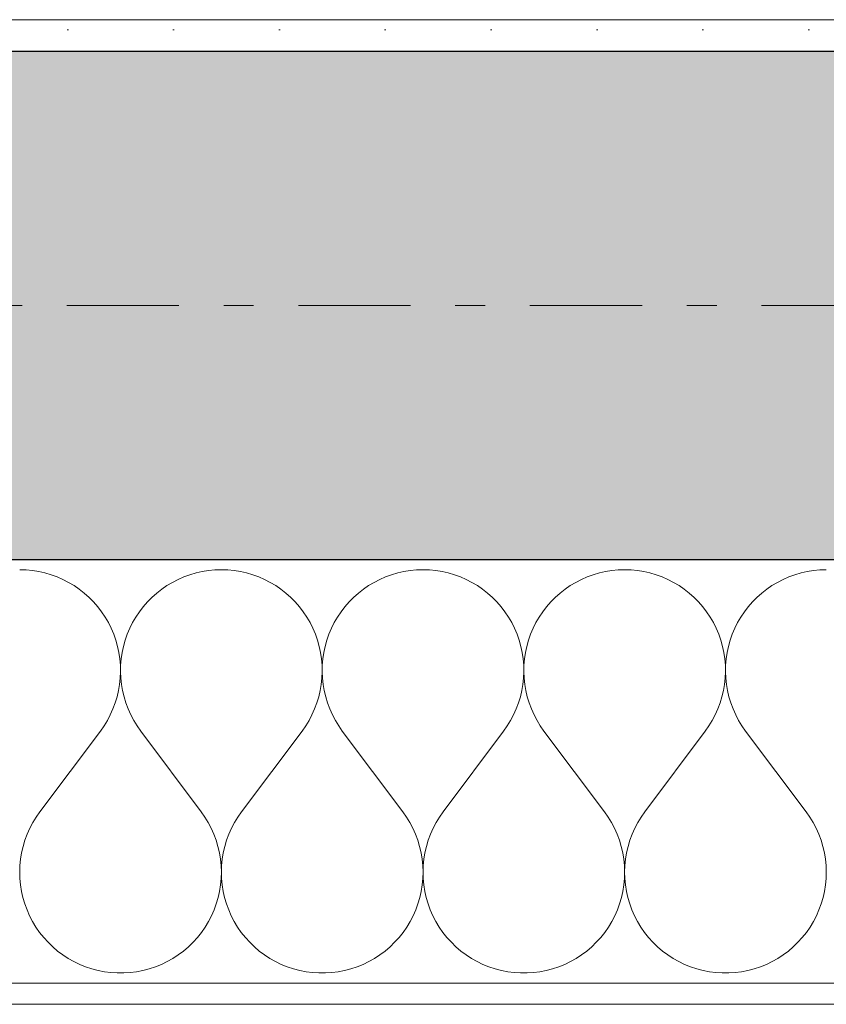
# Model space of a CAD drawing. Extents: x 100 to 2982, y 37 to 2050.
# Tile 12 of 130: x 979 to 1017, y 575 to 621. Entities that reach past the tile are written whole.
import ezdxf
from ezdxf.xclip import XClip

# ---------------------------------------------------------------- set-up
doc = ezdxf.new("R2010")
doc.units = 0
doc.header["$MEASUREMENT"] = 0
doc.header["$XCLIPFRAME"] = 0
doc.linetypes.add('Przerywana podwójnie', pattern=[54.680554, 26.458333, -10.583333, 7.055556, -10.583333])
for name, color, linetype in [('410-K Osie', 7, 'Continuous'), ('420-K Ściany', 7, 'Continuous'), ('820-G Rysunki Obrazki', 7, 'Continuous')]:
    doc.layers.add(name, color=color, linetype=linetype)
pattern_1 = [(0, (-18316.349, -206.5255), (0, 8.660254), [0, -5]), (0, (-18313.849, -202.195), (0, 8.660254), [0, -5])]

# ---------------------------------------------------------------- blocks, each defined once
blk = doc.blocks.new('*X6')
at = {"layer": '420-K Ściany', "color": 174, "linetype": 'Continuous', "lineweight": 5, "ltscale": 0.2}
for p, q in [((979.19, 595.023), (978.889, 595.033)), ((979.49, 594.995), (979.19, 595.023)), ((979.788, 594.947), (979.49, 594.995)), ((980.081, 594.881), (979.788, 594.947)), ((980.371, 594.796), (980.081, 594.881)), ((980.654, 594.694), (980.371, 594.796)), ((986.932, 594.796), (986.649, 594.694)), ((987.221, 594.881), (986.932, 594.796)), ((987.515, 594.947), (987.221, 594.881)), ((987.812, 594.995), (987.515, 594.947)), ((988.112, 595.023), (987.812, 594.995)), ((988.413, 595.033), (988.112, 595.023)), ((988.714, 595.023), (988.413, 595.033)), ((989.014, 594.995), (988.714, 595.023)), ((989.311, 594.947), (989.014, 594.995)), ((989.605, 594.881), (989.311, 594.947)), ((989.894, 594.796), (989.605, 594.881)), ((990.178, 594.694), (989.894, 594.796)), ((996.456, 594.796), (996.172, 594.694)), ((996.745, 594.881), (996.456, 594.796)), ((997.038, 594.947), (996.745, 594.881)), ((997.336, 594.995), (997.038, 594.947)), ((997.636, 595.023), (997.336, 594.995)), ((997.937, 595.033), (997.636, 595.023)), ((998.238, 595.023), (997.937, 595.033)), ((998.538, 594.995), (998.238, 595.023)), ((998.835, 594.947), (998.538, 594.995)), ((999.129, 594.881), (998.835, 594.947)), ((999.418, 594.796), (999.129, 594.881)), ((999.701, 594.694), (999.418, 594.796)), ((1005.979, 594.796), (1005.696, 594.694)), ((1006.268, 594.881), (1005.979, 594.796)), ((1006.562, 594.947), (1006.268, 594.881)), ((1006.86, 594.995), (1006.562, 594.947)), ((1007.16, 595.023), (1006.86, 594.995)), ((1007.461, 595.033), (1007.16, 595.023)), ((1007.762, 595.023), (1007.461, 595.033)), ((1008.062, 594.995), (1007.762, 595.023)), ((1008.359, 594.947), (1008.062, 594.995)), ((1008.653, 594.881), (1008.359, 594.947)), ((1008.942, 594.796), (1008.653, 594.881)), ((1009.225, 594.694), (1008.942, 594.796)), ((1015.503, 594.796), (1015.22, 594.694)), ((1015.792, 594.881), (1015.503, 594.796)), ((1016.086, 594.947), (1015.792, 594.881)), ((1016.384, 594.995), (1016.086, 594.947)), ((1016.683, 595.023), (1016.384, 594.995)), ((1016.984, 595.033), (1016.683, 595.023)), ((980.93, 594.573), (980.654, 594.694)), ((981.198, 594.436), (980.93, 594.573)), ((981.456, 594.281), (981.198, 594.436)), ((981.705, 594.111), (981.456, 594.281)), ((985.846, 594.281), (985.597, 594.111)), ((986.105, 594.436), (985.846, 594.281)), ((986.372, 594.573), (986.105, 594.436)), ((986.649, 594.694), (986.372, 594.573)), ((990.454, 594.573), (990.178, 594.694)), ((990.722, 594.436), (990.454, 594.573)), ((990.98, 594.281), (990.722, 594.436)), ((991.229, 594.111), (990.98, 594.281)), ((995.37, 594.281), (995.121, 594.111)), ((995.628, 594.436), (995.37, 594.281)), ((995.896, 594.573), (995.628, 594.436)), ((996.172, 594.694), (995.896, 594.573)), ((999.977, 594.573), (999.701, 594.694)), ((1000.245, 594.436), (999.977, 594.573)), ((1000.504, 594.281), (1000.245, 594.436)), ((1000.753, 594.111), (1000.504, 594.281)), ((1004.893, 594.281), (1004.645, 594.111)), ((1005.152, 594.436), (1004.893, 594.281)), ((1005.42, 594.573), (1005.152, 594.436)), ((1005.696, 594.694), (1005.42, 594.573)), ((1009.501, 594.573), (1009.225, 594.694)), ((1009.769, 594.436), (1009.501, 594.573)), ((1010.028, 594.281), (1009.769, 594.436)), ((1010.276, 594.111), (1010.028, 594.281)), ((1014.417, 594.281), (1014.169, 594.111)), ((1014.676, 594.436), (1014.417, 594.281)), ((1014.944, 594.573), (1014.676, 594.436)), ((1015.22, 594.694), (1014.944, 594.573)), ((981.942, 593.925), (981.705, 594.111)), ((982.167, 593.725), (981.942, 593.925)), ((985.36, 593.925), (985.135, 593.725)), ((985.597, 594.111), (985.36, 593.925)), ((991.466, 593.925), (991.229, 594.111)), ((991.691, 593.725), (991.466, 593.925)), ((994.884, 593.925), (994.659, 593.725)), ((995.121, 594.111), (994.884, 593.925)), ((1000.99, 593.925), (1000.753, 594.111)), ((1001.215, 593.725), (1000.99, 593.925)), ((1004.408, 593.925), (1004.183, 593.725)), ((1004.645, 594.111), (1004.408, 593.925)), ((1010.513, 593.925), (1010.276, 594.111)), ((1010.738, 593.725), (1010.513, 593.925)), ((1013.932, 593.925), (1013.707, 593.725)), ((1014.169, 594.111), (1013.932, 593.925)), ((982.379, 593.511), (982.167, 593.725)), ((982.577, 593.284), (982.379, 593.511)), ((984.923, 593.511), (984.726, 593.284)), ((985.135, 593.725), (984.923, 593.511)), ((991.903, 593.511), (991.691, 593.725)), ((992.101, 593.284), (991.903, 593.511)), ((994.447, 593.511), (994.249, 593.284)), ((994.659, 593.725), (994.447, 593.511)), ((1001.426, 593.511), (1001.215, 593.725)), ((1001.624, 593.284), (1001.426, 593.511)), ((1003.971, 593.511), (1003.773, 593.284)), ((1004.183, 593.725), (1003.971, 593.511)), ((1010.95, 593.511), (1010.738, 593.725)), ((1011.148, 593.284), (1010.95, 593.511)), ((1013.495, 593.511), (1013.297, 593.284)), ((1013.707, 593.725), (1013.495, 593.511)), ((982.76, 593.045), (982.577, 593.284)), ((982.927, 592.794), (982.76, 593.045)), ((984.542, 593.045), (984.375, 592.794)), ((984.726, 593.284), (984.542, 593.045)), ((992.284, 593.045), (992.101, 593.284)), ((992.451, 592.794), (992.284, 593.045)), ((994.066, 593.045), (993.899, 592.794)), ((994.249, 593.284), (994.066, 593.045)), ((1001.807, 593.045), (1001.624, 593.284)), ((1001.975, 592.794), (1001.807, 593.045)), ((1003.59, 593.045), (1003.422, 592.794)), ((1003.773, 593.284), (1003.59, 593.045)), ((1011.331, 593.045), (1011.148, 593.284)), ((1011.499, 592.794), (1011.331, 593.045)), ((1013.114, 593.045), (1012.946, 592.794)), ((1013.297, 593.284), (1013.114, 593.045)), ((983.079, 592.534), (982.927, 592.794)), ((983.214, 592.265), (983.079, 592.534)), ((984.223, 592.534), (984.089, 592.265)), ((984.375, 592.794), (984.223, 592.534)), ((992.603, 592.534), (992.451, 592.794)), ((992.737, 592.265), (992.603, 592.534)), ((993.747, 592.534), (993.612, 592.265)), ((993.899, 592.794), (993.747, 592.534)), ((1002.127, 592.534), (1001.975, 592.794)), ((1002.261, 592.265), (1002.127, 592.534)), ((1003.271, 592.534), (1003.136, 592.265)), ((1003.422, 592.794), (1003.271, 592.534)), ((1011.65, 592.534), (1011.499, 592.794)), ((1011.785, 592.265), (1011.65, 592.534)), ((1012.795, 592.534), (1012.66, 592.265)), ((1012.946, 592.794), (1012.795, 592.534)), ((983.331, 591.987), (983.214, 592.265)), ((983.431, 591.703), (983.331, 591.987)), ((983.971, 591.987), (983.872, 591.703)), ((984.089, 592.265), (983.971, 591.987)), ((992.855, 591.987), (992.737, 592.265)), ((992.954, 591.703), (992.855, 591.987)), ((993.495, 591.987), (993.395, 591.703)), ((993.612, 592.265), (993.495, 591.987)), ((1002.379, 591.987), (1002.261, 592.265)), ((1002.478, 591.703), (1002.379, 591.987)), ((1003.019, 591.987), (1002.919, 591.703)), ((1003.136, 592.265), (1003.019, 591.987)), ((1011.902, 591.987), (1011.785, 592.265)), ((1012.002, 591.703), (1011.902, 591.987)), ((1012.543, 591.987), (1012.443, 591.703)), ((1012.66, 592.265), (1012.543, 591.987)), ((983.512, 591.413), (983.431, 591.703)), ((983.872, 591.703), (983.79, 591.413)), ((993.036, 591.413), (992.954, 591.703)), ((993.395, 591.703), (993.314, 591.413)), ((1002.56, 591.413), (1002.478, 591.703)), ((1002.919, 591.703), (1002.838, 591.413)), ((1012.084, 591.413), (1012.002, 591.703)), ((1012.443, 591.703), (1012.362, 591.413)), ((983.575, 591.118), (983.512, 591.413)), ((983.619, 590.82), (983.575, 591.118)), ((983.727, 591.118), (983.683, 590.82)), ((983.79, 591.413), (983.727, 591.118)), ((993.099, 591.118), (993.036, 591.413)), ((993.143, 590.82), (993.099, 591.118)), ((993.251, 591.118), (993.207, 590.82)), ((993.314, 591.413), (993.251, 591.118)), ((1002.623, 591.118), (1002.56, 591.413)), ((1002.667, 590.82), (1002.623, 591.118)), ((1002.775, 591.118), (1002.731, 590.82)), ((1002.838, 591.413), (1002.775, 591.118)), ((1012.147, 591.118), (1012.084, 591.413)), ((1012.191, 590.82), (1012.147, 591.118)), ((1012.299, 591.118), (1012.254, 590.82)), ((1012.362, 591.413), (1012.299, 591.118)), ((983.645, 590.52), (983.619, 590.82)), ((983.683, 590.82), (983.658, 590.52)), ((993.168, 590.52), (993.143, 590.82)), ((993.207, 590.82), (993.181, 590.52)), ((1002.692, 590.52), (1002.667, 590.82)), ((1002.731, 590.82), (1002.705, 590.52)), ((1012.216, 590.52), (1012.191, 590.82)), ((1012.254, 590.82), (1012.229, 590.52)), ((983.638, 589.918), (983.651, 590.219)), ((983.651, 590.219), (983.645, 590.52)), ((983.658, 590.52), (983.651, 590.219)), ((983.651, 590.219), (983.664, 589.918)), ((993.162, 589.918), (993.175, 590.219)), ((993.175, 590.219), (993.168, 590.52)), ((993.181, 590.52), (993.175, 590.219)), ((993.175, 590.219), (993.188, 589.918)), ((1002.686, 589.918), (1002.698, 590.219)), ((1002.698, 590.219), (1002.692, 590.52)), ((1002.705, 590.52), (1002.699, 590.219)), ((1002.699, 590.219), (1002.712, 589.918)), ((1012.209, 589.918), (1012.222, 590.219)), ((1012.222, 590.219), (1012.216, 590.52)), ((1012.229, 590.52), (1012.223, 590.219)), ((1012.223, 590.219), (1012.236, 589.918)), ((983.606, 589.619), (983.638, 589.918)), ((983.664, 589.918), (983.696, 589.619)), ((993.13, 589.619), (993.162, 589.918)), ((993.188, 589.918), (993.22, 589.619)), ((1002.654, 589.619), (1002.686, 589.918)), ((1002.712, 589.918), (1002.744, 589.619)), ((1012.178, 589.619), (1012.209, 589.918)), ((1012.236, 589.918), (1012.267, 589.619)), ((983.486, 589.029), (983.556, 589.322)), ((983.556, 589.322), (983.606, 589.619)), ((983.696, 589.619), (983.747, 589.322)), ((983.747, 589.322), (983.816, 589.029)), ((993.01, 589.029), (993.079, 589.322)), ((993.079, 589.322), (993.13, 589.619)), ((993.22, 589.619), (993.27, 589.322)), ((993.27, 589.322), (993.34, 589.029)), ((1002.534, 589.029), (1002.603, 589.322)), ((1002.603, 589.322), (1002.654, 589.619)), ((1002.744, 589.619), (1002.794, 589.322)), ((1002.794, 589.322), (1002.864, 589.029)), ((1012.058, 589.029), (1012.127, 589.322)), ((1012.127, 589.322), (1012.178, 589.619)), ((1012.267, 589.619), (1012.318, 589.322)), ((1012.318, 589.322), (1012.387, 589.029)), ((983.293, 588.458), (983.399, 588.74)), ((983.399, 588.74), (983.486, 589.029)), ((983.816, 589.029), (983.904, 588.74)), ((983.904, 588.74), (984.01, 588.458)), ((992.817, 588.458), (992.922, 588.74)), ((992.922, 588.74), (993.01, 589.029)), ((993.34, 589.029), (993.428, 588.74)), ((993.428, 588.74), (993.533, 588.458)), ((1002.34, 588.458), (1002.446, 588.74)), ((1002.446, 588.74), (1002.534, 589.029)), ((1002.864, 589.029), (1002.951, 588.74)), ((1002.951, 588.74), (1003.057, 588.458)), ((1011.864, 588.458), (1011.97, 588.74)), ((1011.97, 588.74), (1012.058, 589.029)), ((1012.387, 589.029), (1012.475, 588.74)), ((1012.475, 588.74), (1012.581, 588.458)), ((983.169, 588.184), (983.293, 588.458)), ((984.01, 588.458), (984.133, 588.184)), ((992.693, 588.184), (992.817, 588.458)), ((993.533, 588.458), (993.657, 588.184)), ((1002.217, 588.184), (1002.34, 588.458)), ((1003.057, 588.458), (1003.181, 588.184)), ((1011.741, 588.184), (1011.864, 588.458)), ((1012.581, 588.458), (1012.704, 588.184)), ((982.872, 587.66), (983.029, 587.917)), ((983.029, 587.917), (983.169, 588.184)), ((984.133, 588.184), (984.273, 587.917)), ((984.273, 587.917), (984.431, 587.66)), ((992.396, 587.66), (992.553, 587.917)), ((992.553, 587.917), (992.693, 588.184)), ((993.657, 588.184), (993.797, 587.917)), ((993.797, 587.917), (993.954, 587.66)), ((1001.919, 587.66), (1002.076, 587.917)), ((1002.076, 587.917), (1002.217, 588.184)), ((1003.181, 588.184), (1003.321, 587.917)), ((1003.321, 587.917), (1003.478, 587.66)), ((1011.443, 587.66), (1011.6, 587.917)), ((1011.6, 587.917), (1011.741, 588.184)), ((1012.704, 588.184), (1012.845, 587.917)), ((1012.845, 587.917), (1013.002, 587.66)), ((979.842, 583.604), (982.699, 587.414)), ((982.699, 587.414), (982.872, 587.66)), ((984.431, 587.66), (984.604, 587.414)), ((987.461, 583.604), (984.604, 587.414)), ((989.365, 583.604), (992.223, 587.414)), ((992.223, 587.414), (992.396, 587.66)), ((993.954, 587.66), (994.127, 587.414)), ((996.984, 583.604), (994.127, 587.414)), ((998.889, 583.604), (1001.746, 587.414)), ((1001.746, 587.414), (1001.919, 587.66)), ((1003.478, 587.66), (1003.651, 587.414)), ((1006.508, 583.604), (1003.651, 587.414)), ((1008.413, 583.604), (1011.27, 587.414)), ((1011.27, 587.414), (1011.443, 587.66)), ((1013.002, 587.66), (1013.175, 587.414)), ((1016.032, 583.604), (1013.175, 587.414)), ((979.842, 583.604), (979.666, 583.354)), ((987.636, 583.354), (987.461, 583.604)), ((989.365, 583.604), (989.19, 583.354)), ((997.16, 583.354), (996.984, 583.604)), ((998.889, 583.604), (998.714, 583.354)), ((1006.684, 583.354), (1006.508, 583.604)), ((1008.413, 583.604), (1008.238, 583.354)), ((1016.208, 583.354), (1016.032, 583.604)), ((979.666, 583.354), (979.507, 583.093)), ((987.795, 583.093), (987.636, 583.354)), ((989.19, 583.354), (989.031, 583.093)), ((997.319, 583.093), (997.16, 583.354)), ((998.714, 583.354), (998.555, 583.093)), ((1006.843, 583.093), (1006.684, 583.354)), ((1008.238, 583.354), (1008.079, 583.093)), ((1016.367, 583.093), (1016.208, 583.354)), ((979.365, 582.822), (979.241, 582.543)), ((979.507, 583.093), (979.365, 582.822)), ((987.937, 582.822), (987.795, 583.093)), ((988.061, 582.543), (987.937, 582.822)), ((988.889, 582.822), (988.765, 582.543)), ((989.031, 583.093), (988.889, 582.822)), ((997.461, 582.822), (997.319, 583.093)), ((997.585, 582.543), (997.461, 582.822)), ((998.413, 582.822), (998.289, 582.543)), ((998.555, 583.093), (998.413, 582.822)), ((1006.985, 582.822), (1006.843, 583.093)), ((1007.109, 582.543), (1006.985, 582.822)), ((1007.937, 582.822), (1007.812, 582.543)), ((1008.079, 583.093), (1007.937, 582.822)), ((1016.508, 582.822), (1016.367, 583.093)), ((1016.633, 582.543), (1016.508, 582.822)), ((979.135, 582.257), (979.047, 581.964)), ((979.241, 582.543), (979.135, 582.257)), ((988.167, 582.257), (988.061, 582.543)), ((988.255, 581.964), (988.167, 582.257)), ((988.659, 582.257), (988.571, 581.964)), ((988.765, 582.543), (988.659, 582.257)), ((997.691, 582.257), (997.585, 582.543)), ((997.779, 581.964), (997.691, 582.257)), ((998.182, 582.257), (998.095, 581.964)), ((998.289, 582.543), (998.182, 582.257)), ((1007.215, 582.257), (1007.109, 582.543)), ((1007.303, 581.964), (1007.215, 582.257)), ((1007.706, 582.257), (1007.619, 581.964)), ((1007.812, 582.543), (1007.706, 582.257)), ((1016.739, 582.257), (1016.633, 582.543)), ((1016.826, 581.964), (1016.739, 582.257)), ((979.047, 581.964), (978.979, 581.666)), ((988.324, 581.666), (988.255, 581.964)), ((988.571, 581.964), (988.503, 581.666)), ((997.847, 581.666), (997.779, 581.964)), ((998.095, 581.964), (998.026, 581.666)), ((1007.371, 581.666), (1007.303, 581.964)), ((1007.619, 581.964), (1007.55, 581.666)), ((1016.895, 581.666), (1016.826, 581.964)), ((978.929, 581.364), (978.9, 581.06)), ((978.979, 581.666), (978.929, 581.364)), ((988.373, 581.364), (988.324, 581.666)), ((988.403, 581.06), (988.373, 581.364)), ((988.453, 581.364), (988.423, 581.06)), ((988.503, 581.666), (988.453, 581.364)), ((997.897, 581.364), (997.847, 581.666)), ((997.927, 581.06), (997.897, 581.364)), ((997.977, 581.364), (997.947, 581.06)), ((998.026, 581.666), (997.977, 581.364)), ((1007.42, 581.364), (1007.371, 581.666)), ((1007.45, 581.06), (1007.42, 581.364)), ((1007.501, 581.364), (1007.471, 581.06)), ((1007.55, 581.666), (1007.501, 581.364)), ((1016.944, 581.364), (1016.895, 581.666)), ((1016.974, 581.06), (1016.944, 581.364)), ((978.9, 581.06), (978.889, 580.755)), ((988.413, 580.755), (988.403, 581.06)), ((988.423, 581.06), (988.413, 580.755)), ((997.937, 580.755), (997.927, 581.06)), ((997.947, 581.06), (997.937, 580.755)), ((1007.461, 580.755), (1007.45, 581.06)), ((1007.471, 581.06), (1007.461, 580.755)), ((1016.984, 580.755), (1016.974, 581.06)), ((978.889, 580.755), (978.899, 580.449)), ((978.899, 580.449), (978.927, 580.145)), ((988.375, 580.145), (988.404, 580.449)), ((988.404, 580.449), (988.413, 580.755)), ((988.413, 580.755), (988.422, 580.449)), ((988.422, 580.449), (988.451, 580.145)), ((997.899, 580.145), (997.928, 580.449)), ((997.928, 580.449), (997.937, 580.755)), ((997.937, 580.755), (997.946, 580.449)), ((997.946, 580.449), (997.975, 580.145)), ((1007.423, 580.145), (1007.451, 580.449)), ((1007.451, 580.449), (1007.461, 580.755)), ((1007.461, 580.755), (1007.47, 580.449)), ((1007.47, 580.449), (1007.499, 580.145)), ((1016.946, 580.145), (1016.975, 580.449)), ((1016.975, 580.449), (1016.984, 580.755)), ((978.927, 580.145), (978.976, 579.844)), ((988.327, 579.844), (988.375, 580.145)), ((988.451, 580.145), (988.5, 579.844)), ((997.85, 579.844), (997.899, 580.145)), ((997.975, 580.145), (998.023, 579.844)), ((1007.374, 579.844), (1007.423, 580.145)), ((1007.499, 580.145), (1007.547, 579.844)), ((1016.898, 579.844), (1016.946, 580.145)), ((978.976, 579.844), (979.043, 579.546)), ((979.043, 579.546), (979.13, 579.252)), ((988.172, 579.252), (988.259, 579.546)), ((988.259, 579.546), (988.327, 579.844)), ((988.5, 579.844), (988.567, 579.546)), ((988.567, 579.546), (988.654, 579.252)), ((997.696, 579.252), (997.783, 579.546)), ((997.783, 579.546), (997.85, 579.844)), ((998.023, 579.844), (998.091, 579.546)), ((998.091, 579.546), (998.177, 579.252)), ((1007.22, 579.252), (1007.307, 579.546)), ((1007.307, 579.546), (1007.374, 579.844)), ((1007.547, 579.844), (1007.615, 579.546)), ((1007.615, 579.546), (1007.701, 579.252)), ((1016.744, 579.252), (1016.83, 579.546)), ((1016.83, 579.546), (1016.898, 579.844)), ((979.13, 579.252), (979.235, 578.966)), ((979.235, 578.966), (979.358, 578.686)), ((987.944, 578.686), (988.067, 578.966)), ((988.067, 578.966), (988.172, 579.252)), ((988.654, 579.252), (988.759, 578.966)), ((988.759, 578.966), (988.882, 578.686)), ((997.468, 578.686), (997.591, 578.966)), ((997.591, 578.966), (997.696, 579.252)), ((998.177, 579.252), (998.283, 578.966)), ((998.283, 578.966), (998.406, 578.686)), ((1006.992, 578.686), (1007.115, 578.966)), ((1007.115, 578.966), (1007.22, 579.252)), ((1007.701, 579.252), (1007.806, 578.966)), ((1007.806, 578.966), (1007.93, 578.686)), ((1016.515, 578.686), (1016.639, 578.966)), ((1016.639, 578.966), (1016.744, 579.252)), ((979.358, 578.686), (979.499, 578.415)), ((987.803, 578.415), (987.944, 578.686)), ((988.882, 578.686), (989.023, 578.415)), ((997.327, 578.415), (997.468, 578.686)), ((998.406, 578.686), (998.547, 578.415)), ((1006.851, 578.415), (1006.992, 578.686)), ((1007.93, 578.686), (1008.071, 578.415)), ((1016.374, 578.415), (1016.515, 578.686)), ((979.499, 578.415), (979.657, 578.153)), ((979.657, 578.153), (979.832, 577.903)), ((987.47, 577.903), (987.645, 578.153)), ((987.645, 578.153), (987.803, 578.415)), ((989.023, 578.415), (989.181, 578.153)), ((989.181, 578.153), (989.356, 577.903)), ((996.994, 577.903), (997.169, 578.153)), ((997.169, 578.153), (997.327, 578.415)), ((998.547, 578.415), (998.705, 578.153)), ((998.705, 578.153), (998.88, 577.903)), ((1006.518, 577.903), (1006.692, 578.153)), ((1006.692, 578.153), (1006.851, 578.415)), ((1008.071, 578.415), (1008.229, 578.153)), ((1008.229, 578.153), (1008.403, 577.903)), ((1016.042, 577.903), (1016.216, 578.153)), ((1016.216, 578.153), (1016.374, 578.415)), ((979.832, 577.903), (980.022, 577.664)), ((980.022, 577.664), (980.228, 577.437)), ((987.075, 577.437), (987.28, 577.664)), ((987.28, 577.664), (987.47, 577.903)), ((989.356, 577.903), (989.546, 577.664)), ((989.546, 577.664), (989.751, 577.437)), ((996.598, 577.437), (996.804, 577.664)), ((996.804, 577.664), (996.994, 577.903)), ((998.88, 577.903), (999.07, 577.664)), ((999.07, 577.664), (999.275, 577.437)), ((1006.122, 577.437), (1006.328, 577.664)), ((1006.328, 577.664), (1006.518, 577.903)), ((1008.403, 577.903), (1008.594, 577.664)), ((1008.594, 577.664), (1008.799, 577.437)), ((1015.646, 577.437), (1015.851, 577.664)), ((1015.851, 577.664), (1016.042, 577.903)), ((980.228, 577.437), (980.447, 577.224)), ((980.447, 577.224), (980.679, 577.026)), ((986.623, 577.026), (986.855, 577.224)), ((986.855, 577.224), (987.075, 577.437)), ((989.751, 577.437), (989.971, 577.224)), ((989.971, 577.224), (990.203, 577.026)), ((996.147, 577.026), (996.379, 577.224)), ((996.379, 577.224), (996.598, 577.437)), ((999.275, 577.437), (999.495, 577.224)), ((999.495, 577.224), (999.727, 577.026)), ((1005.67, 577.026), (1005.903, 577.224)), ((1005.903, 577.224), (1006.122, 577.437)), ((1008.799, 577.437), (1009.018, 577.224)), ((1009.018, 577.224), (1009.251, 577.026)), ((1015.194, 577.026), (1015.427, 577.224)), ((1015.427, 577.224), (1015.646, 577.437)), ((980.679, 577.026), (980.924, 576.843)), ((980.924, 576.843), (981.18, 576.676)), ((981.18, 576.676), (981.446, 576.526)), ((985.856, 576.526), (986.122, 576.676)), ((986.122, 576.676), (986.378, 576.843)), ((986.378, 576.843), (986.623, 577.026)), ((990.203, 577.026), (990.448, 576.843)), ((990.448, 576.843), (990.704, 576.676)), ((990.704, 576.676), (990.97, 576.526)), ((995.38, 576.526), (995.646, 576.676)), ((995.646, 576.676), (995.902, 576.843)), ((995.902, 576.843), (996.147, 577.026)), ((999.727, 577.026), (999.972, 576.843)), ((999.972, 576.843), (1000.228, 576.676)), ((1000.228, 576.676), (1000.494, 576.526)), ((1004.903, 576.526), (1005.17, 576.676)), ((1005.17, 576.676), (1005.426, 576.843)), ((1005.426, 576.843), (1005.67, 577.026)), ((1009.251, 577.026), (1009.496, 576.843)), ((1009.496, 576.843), (1009.752, 576.676)), ((1009.752, 576.676), (1010.018, 576.526)), ((1014.427, 576.526), (1014.693, 576.676)), ((1014.693, 576.676), (1014.949, 576.843)), ((1014.949, 576.843), (1015.194, 577.026)), ((981.446, 576.526), (981.722, 576.393)), ((981.722, 576.393), (982.005, 576.279)), ((982.005, 576.279), (982.295, 576.182)), ((982.295, 576.182), (982.59, 576.105)), ((984.712, 576.105), (985.007, 576.182)), ((985.007, 576.182), (985.297, 576.279)), ((985.297, 576.279), (985.581, 576.393)), ((985.581, 576.393), (985.856, 576.526)), ((990.97, 576.526), (991.245, 576.393)), ((991.245, 576.393), (991.529, 576.279)), ((991.529, 576.279), (991.819, 576.182)), ((991.819, 576.182), (992.114, 576.105)), ((994.236, 576.105), (994.531, 576.182)), ((994.531, 576.182), (994.821, 576.279)), ((994.821, 576.279), (995.104, 576.393)), ((995.104, 576.393), (995.38, 576.526)), ((1000.494, 576.526), (1000.769, 576.393)), ((1000.769, 576.393), (1001.052, 576.279)), ((1001.052, 576.279), (1001.342, 576.182)), ((1001.342, 576.182), (1001.638, 576.105)), ((1003.759, 576.105), (1004.055, 576.182)), ((1004.055, 576.182), (1004.345, 576.279)), ((1004.345, 576.279), (1004.628, 576.393)), ((1004.628, 576.393), (1004.903, 576.526)), ((1010.018, 576.526), (1010.293, 576.393)), ((1010.293, 576.393), (1010.576, 576.279)), ((1010.576, 576.279), (1010.866, 576.182)), ((1010.866, 576.182), (1011.162, 576.105)), ((1013.283, 576.105), (1013.579, 576.182)), ((1013.579, 576.182), (1013.869, 576.279)), ((1013.869, 576.279), (1014.152, 576.393)), ((1014.152, 576.393), (1014.427, 576.526)), ((982.59, 576.105), (982.89, 576.046)), ((982.89, 576.046), (983.193, 576.007)), ((983.193, 576.007), (983.498, 575.988)), ((983.498, 575.988), (983.804, 575.988)), ((983.804, 575.988), (984.109, 576.007)), ((984.109, 576.007), (984.412, 576.046)), ((984.412, 576.046), (984.712, 576.105)), ((992.114, 576.105), (992.414, 576.046)), ((992.414, 576.046), (992.717, 576.007)), ((992.717, 576.007), (993.022, 575.988)), ((993.022, 575.988), (993.328, 575.988)), ((993.328, 575.988), (993.633, 576.007)), ((993.633, 576.007), (993.936, 576.046)), ((993.936, 576.046), (994.236, 576.105)), ((1001.638, 576.105), (1001.938, 576.046)), ((1001.938, 576.046), (1002.241, 576.007)), ((1002.241, 576.007), (1002.546, 575.988)), ((1002.546, 575.988), (1002.852, 575.988)), ((1002.852, 575.988), (1003.156, 576.007)), ((1003.156, 576.007), (1003.46, 576.046)), ((1003.46, 576.046), (1003.759, 576.105)), ((1011.162, 576.105), (1011.462, 576.046)), ((1011.462, 576.046), (1011.765, 576.007)), ((1011.765, 576.007), (1012.07, 575.988)), ((1012.07, 575.988), (1012.375, 575.988)), ((1012.375, 575.988), (1012.68, 576.007)), ((1012.68, 576.007), (1012.983, 576.046)), ((1012.983, 576.046), (1013.283, 576.105))]:
    blk.add_line(p, q, dxfattribs=at)
blk = doc.blocks.new('Rysunek_1_1', base_point=(-18316.349, -206.526))
at = {"layer": '420-K Ściany', "linetype": 'Continuous', "lineweight": 5}
h = blk.add_hatch(dxfattribs=at)
h.set_pattern_fill('Tynk_0001', color=180, style=0, pattern_type=2)
h.set_pattern_definition(pattern_1)
h.paths.add_polyline_path([(1050.552, 621.009), (966.302, 621.009), (966.302, 619.509), (1050.552, 619.509)])
at = {"layer": '420-K Ściany', "linetype": 'Continuous', "lineweight": 13}
blk.add_hatch(color=62, dxfattribs=at).paths.add_polyline_path([(964.802, 595.509), (1050.552, 595.509), (1050.552, 603.509), (1050.552, 619.509), (964.802, 619.509)])
at = {"layer": '420-K Ściany', "linetype": 'Continuous', "lineweight": 5}
h = blk.add_hatch(dxfattribs=at)
h.set_pattern_fill('Tynk_0001', color=176, style=0, pattern_type=2)
h.set_pattern_definition(pattern_1)
h.paths.add_polyline_path([(1056.552, 575.509), (945.302, 575.509), (945.302, 574.509), (1056.552, 574.509)])
at = {"layer": '410-K Osie', "color": 4, "linetype": 'Przerywana podwójnie', "lineweight": 13, "ltscale": 0.2}
blk.add_line((587.417, 607.509), (2253.561, 607.509), dxfattribs=at)
blk.add_line((587.417, 607.509), (2253.561, 607.509), dxfattribs=at)
at = {"layer": '420-K Ściany', "color": 27, "linetype": 'Continuous', "lineweight": 25, "ltscale": 0.2}
for p, q in [((1050.552, 619.509), (964.802, 619.509)), ((964.802, 595.509), (1050.552, 595.509))]:
    blk.add_line(p, q, dxfattribs=at)
at = {"layer": '420-K Ściany', "color": 67, "linetype": 'Continuous', "lineweight": 13, "ltscale": 0.2}
blk.add_line((945.302, 575.509), (1056.552, 575.509), dxfattribs=at)
at = {"layer": '420-K Ściany', "color": 47, "linetype": 'Continuous', "lineweight": 15, "ltscale": 0.2, "flags": 128}
for points in [[(1050.552, 621.009), (966.302, 621.009)], [(945.302, 574.509), (1056.552, 574.509)]]:
    blk.add_lwpolyline(points, dxfattribs=at)
at = {"color": 65, "linetype": 'Continuous', "lineweight": 13, "ltscale": 0.2}
blk.add_blockref('*X6', (0, 0), dxfattribs=at)

msp = doc.modelspace()

# ---------------------------------------------------------------- block references
at = {"layer": '820-G Rysunki Obrazki', "color": 65, "linetype": 'Continuous', "lineweight": 13, "ltscale": 0.2}
ref = msp.add_blockref('Rysunek_1_1', (-18316.349, -206.526), dxfattribs=at)
XClip(ref).set_block_clipping_path([(244.527027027, 75.2081975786), (2570.9054054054, 2024.1891891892)])

doc.saveas('drawing.dxf')
